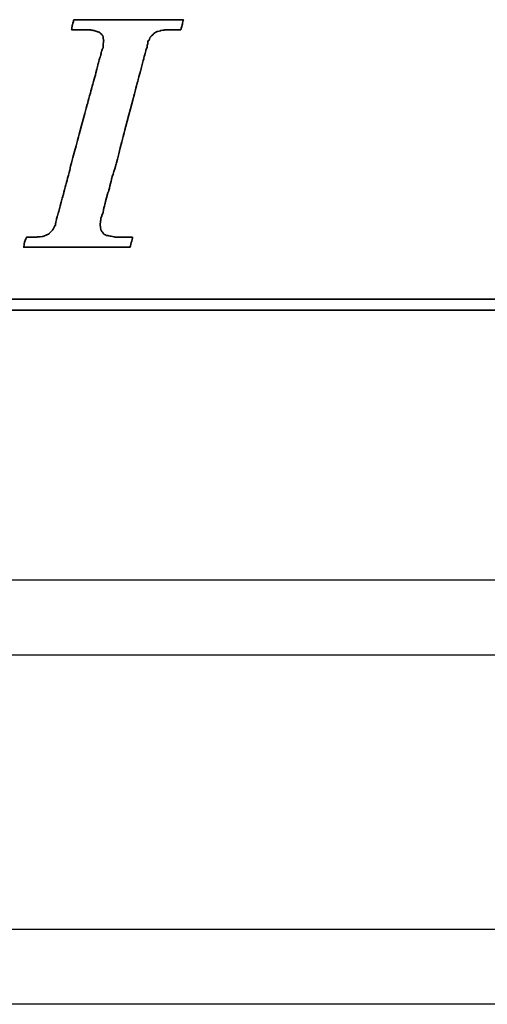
# Model space of a CAD drawing. Header units: millimetres. Extents: x 467 to 831, y 501 to 626.
# Tile 32 of 53: x 733 to 742, y 524 to 544. Entities that reach past the tile are written whole.
import ezdxf

# ---------------------------------------------------------------- set-up
doc = ezdxf.new("R2010")
doc.units = ezdxf.units.MM
for name, color, linetype in [('2', 7, 'CONTINUOUS'), ('DIM', 4, 'CONTINUOUS'), ('layer 1', 7, 'CONTINUOUS')]:
    doc.layers.add(name, color=color, linetype=linetype)

# ---------------------------------------------------------------- blocks, each defined once
blk = doc.blocks.new('TBI MOTION logo(完整正式版)')
at = {"layer": 'layer 1', "color": 22, "lineweight": 35}
for points, knots in [([(-40.59125, -7.94375), (-40.59125, -7.94375), (-40.97375, -7.94375), (-40.97375, -7.94375), (-40.97375, -7.94375), (-40.97375, -7.94375), (-41.38125, -7.94375), (-41.38125, -7.94375), (-41.38125, -7.94375), (-41.38125, -7.94375), (-41.54875, -7.94375), (-41.54875, -7.94375), (-41.54875, -7.94375), (-41.54875, -7.94375), (-41.59875, -7.94375), (-41.59875, -7.94375), (-41.59875, -7.94375), (-41.59875, -7.94375), (-41.88375, -7.94375), (-41.88375, -7.94375), (-41.88375, -7.94375), (-41.88375, -7.94375), (-41.90875, -7.91875), (-41.90875, -7.91875), (-41.90875, -7.91875), (-41.90875, -7.91875), (-42.19875, -7.87125), (-42.19875, -7.87125), (-42.19875, -7.87125), (-42.19875, -7.87125), (-42.43875, -7.82375), (-42.43875, -7.82375), (-42.43875, -7.82375), (-42.43875, -7.82375), (-42.45875, -7.82375), (-42.45875, -7.82375), (-42.45875, -7.82375), (-42.45875, -7.82375), (-42.48625, -7.82375), (-42.48625, -7.82375), (-42.48625, -7.82375), (-42.48625, -7.82375), (-42.67625, -7.72375), (-42.67625, -7.72375), (-42.67625, -7.72375), (-42.67625, -7.72375), (-42.70125, -7.70375), (-42.70125, -7.70375), (-42.70125, -7.70375), (-42.70125, -7.70375), (-42.72375, -7.67875), (-42.72375, -7.67875), (-42.72375, -7.67875), (-42.72375, -7.67875), (-42.86875, -7.48875), (-42.86875, -7.48875), (-42.86875, -7.48875), (-42.86875, -7.48875), (-42.89375, -7.43875), (-42.89375, -7.43875), (-42.89375, -7.43875), (-42.89375, -7.43875), (-42.91875, -7.38875), (-42.91875, -7.38875), (-42.91875, -7.38875), (-42.91875, -7.38875), (-42.93875, -7.12875), (-42.93875, -7.12875), (-42.93875, -7.12875), (-42.93875, -7.12875), (-42.96375, -7.10375), (-42.96375, -7.10375), (-42.96375, -7.10375), (-42.96375, -7.10375), (-42.96375, -7.05375), (-42.96375, -7.05375), (-42.96375, -7.05375), (-42.96375, -7.05375), (-42.96375, -7.00875), (-42.96375, -7.00875), (-42.96375, -7.00875), (-42.96375, -7.00875), (-42.91875, -6.69625), (-42.91875, -6.69625), (-42.91875, -6.69625), (-42.91875, -6.69625), (-42.91875, -6.62375), (-42.91875, -6.62375), (-42.91875, -6.62375), (-42.91875, -6.62375), (-42.91875, -6.59625), (-42.91875, -6.59625), (-42.91875, -6.59625), (-42.91875, -6.59625), (-42.91875, -6.57375), (-42.91875, -6.57375), (-42.91875, -6.57375), (-42.91875, -6.57375), (-42.91875, -6.52875), (-42.91875, -6.52875), (-42.91875, -6.52875), (-42.91875, -6.52875), (-42.89375, -6.50375), (-42.89375, -6.50375), (-42.89375, -6.50375), (-42.89375, -6.50375), (-42.84375, -6.38375), (-42.84375, -6.38375), (-42.84375, -6.38375), (-42.84375, -6.38375), (-42.84375, -6.35875), (-42.84375, -6.35875), (-42.84375, -6.35875), (-42.84375, -6.35875), (-42.74625, -6.14375), (-42.74625, -6.14375), (-42.74625, -6.14375), (-42.74625, -6.14375), (-42.70125, -5.85375), (-42.70125, -5.85375), (-42.70125, -5.85375), (-42.70125, -5.85375), (-42.60375, -5.47125), (-42.60375, -5.47125), (-42.60375, -5.47125), (-42.60375, -5.47125), (-42.60375, -5.44875), (-42.60375, -5.44875), (-42.60375, -5.44875), (-42.60375, -5.44875), (-42.38875, -4.67875), (-42.38875, -4.67875), (-42.38875, -4.67875), (-42.38875, -4.67875), (-42.36375, -4.65375), (-42.36375, -4.65375), (-42.36375, -4.65375), (-42.36375, -4.65375), (-42.12375, -3.69625), (-42.12375, -3.69625), (-42.12375, -3.69625), (-42.12375, -3.69625), (-42.12375, -3.67374), (-42.12375, -3.67374), (-42.12375, -3.67374), (-42.12375, -3.67374), (-41.78875, -2.59374), (-41.78875, -2.59374), (-41.78875, -2.59374), (-41.78875, -2.59374), (-41.18875, -0.19375), (-41.18875, -0.19375), (-41.18875, -0.19375), (-41.18875, -0.19375), (-40.54375, 2.20624), (-40.54375, 2.20624), (-40.54375, 2.20624), (-40.54375, 2.20624), (-40.25375, 3.30875), (-40.25375, 3.30875), (-40.25375, 3.30875), (-40.25375, 3.30875), (-39.98875, 4.27125), (-39.98875, 4.27125), (-39.98875, 4.27125), (-39.98875, 4.27125), (-39.77375, 5.13125), (-39.77375, 5.13125), (-39.77375, 5.13125), (-39.77375, 5.13125), (-39.67875, 5.47125), (-39.67875, 5.47125), (-39.67875, 5.47125), (-39.67875, 5.47125), (-39.60375, 5.75625), (-39.60375, 5.75625), (-39.60375, 5.75625), (-39.60375, 5.75625), (-39.60375, 5.78125), (-39.60375, 5.78125), (-39.60375, 5.78125), (-39.60375, 5.78125), (-39.50875, 5.97125), (-39.50875, 5.97125), (-39.50875, 5.97125), (-39.50875, 5.97125), (-39.50875, 6.13875), (-39.50875, 6.13875), (-39.50875, 6.13875), (-39.50875, 6.13875), (-39.48625, 6.16625), (-39.48625, 6.16625), (-39.48625, 6.16625), (-39.48625, 6.16625), (-39.46125, 6.28625), (-39.46125, 6.28625), (-39.46125, 6.28625), (-39.46125, 6.28625), (-39.46125, 6.42625), (-39.46125, 6.42625), (-39.46125, 6.42625), (-39.46125, 6.42625), (-39.41375, 6.42625), (-39.41375, 6.42625), (-39.41375, 6.42625), (-39.41375, 6.42625), (-39.29375, 6.69125), (-39.29375, 6.69125), (-39.29375, 6.69125), (-39.29375, 6.69125), (-39.26875, 6.74125), (-39.26875, 6.74125), (-39.26875, 6.74125), (-39.26875, 6.74125), (-39.24375, 6.76625), (-39.24375, 6.76625), (-39.24375, 6.76625), (-39.24375, 6.76625), (-38.98375, 7.00624), (-38.98375, 7.00624), (-38.98375, 7.00624), (-38.98375, 7.00624), (-38.95625, 7.02624), (-38.95625, 7.02624), (-38.95625, 7.02624), (-38.95625, 7.02624), (-38.78875, 7.12624), (-38.78875, 7.12624), (-38.78875, 7.12624), (-38.78875, 7.12624), (-38.76375, 7.12624), (-38.76375, 7.12624), (-38.76375, 7.12624), (-38.76375, 7.12624), (-38.74375, 7.12624), (-38.74375, 7.12624), (-38.74375, 7.12624), (-38.74375, 7.12624), (-38.52875, 7.17125), (-38.52875, 7.17125), (-38.52875, 7.17125), (-38.52875, 7.17125), (-38.52875, 7.19624), (-38.52875, 7.19624), (-38.52875, 7.19624), (-38.52875, 7.19624), (-38.50375, 7.19624), (-38.50375, 7.19624), (-38.50375, 7.19624), (-38.50375, 7.19624), (-38.26125, 7.21875), (-38.26125, 7.21875), (-38.26125, 7.21875), (-38.26125, 7.21875), (-38.23875, 7.24624), (-38.23875, 7.24624), (-38.23875, 7.24624), (-38.23875, 7.24624), (-38.21625, 7.24624), (-38.21625, 7.24624), (-38.21625, 7.24624), (-38.21625, 7.24624), (-38.18875, 7.24624), (-38.18875, 7.24624), (-38.18875, 7.24624), (-38.18875, 7.24624), (-37.90375, 7.24624), (-37.90375, 7.24624), (-37.90375, 7.24624), (-37.90375, 7.24624), (-37.85375, 7.24624), (-37.85375, 7.24624), (-37.85375, 7.24624), (-37.85375, 7.24624), (-37.75875, 7.24624), (-37.75875, 7.24624), (-37.75875, 7.24624), (-37.75875, 7.24624), (-37.42375, 7.24624), (-37.42375, 7.24624), (-37.42375, 7.24624), (-37.42375, 7.24624), (-37.08875, 7.24624), (-37.08875, 7.24624), (-37.08875, 7.24624), (-37.08875, 7.24624), (-37.06375, 7.24624), (-37.06375, 7.24624), (-37.06375, 7.24624), (-37.06375, 7.24624), (-37.06375, 7.26624), (-37.06375, 7.26624), (-37.06375, 7.26624), (-37.06375, 7.26624), (-37.03875, 7.29125), (-37.03875, 7.29125), (-37.03875, 7.29125), (-37.03875, 7.29125), (-37.03875, 7.31625), (-37.03875, 7.31625), (-37.03875, 7.31625), (-37.03875, 7.31625), (-36.94125, 7.67625), (-36.94125, 7.67625), (-36.94125, 7.67625), (-36.94125, 7.67625), (-36.86875, 7.98625), (-36.86875, 7.98625), (-36.86875, 7.98625), (-36.86875, 7.98625), (-36.98875, 7.98625), (-36.98875, 7.98625), (-36.98875, 7.98625), (-36.98875, 7.98625), (-37.42375, 7.98625), (-37.42375, 7.98625), (-37.42375, 7.98625), (-37.42375, 7.98625), (-37.94875, 7.98625), (-37.94875, 7.98625), (-37.94875, 7.98625), (-37.94875, 7.98625), (-38.57375, 7.98625), (-38.57375, 7.98625), (-38.57375, 7.98625), (-38.57375, 7.98625), (-39.29375, 7.98625), (-39.29375, 7.98625), (-39.29375, 7.98625), (-39.29375, 7.98625), (-40.82875, 7.98625), (-40.82875, 7.98625), (-40.82875, 7.98625), (-40.82875, 7.98625), (-42.36375, 7.98625), (-42.36375, 7.98625), (-42.36375, 7.98625), (-42.36375, 7.98625), (-43.08375, 7.98625), (-43.08375, 7.98625), (-43.08375, 7.98625), (-43.08375, 7.98625), (-43.70875, 7.98625), (-43.70875, 7.98625), (-43.70875, 7.98625), (-43.70875, 7.98625), (-44.23375, 7.98625), (-44.23375, 7.98625), (-44.23375, 7.98625), (-44.23375, 7.98625), (-44.66875, 7.98625), (-44.66875, 7.98625), (-44.66875, 7.98625), (-44.66875, 7.98625), (-44.88375, 7.98625), (-44.88375, 7.98625), (-44.88375, 7.98625), (-44.88375, 7.98625), (-44.90875, 7.94125), (-44.90875, 7.94125), (-44.90875, 7.94125), (-44.90875, 7.94125), (-44.90875, 7.91625), (-44.90875, 7.91625), (-44.90875, 7.91625), (-44.90875, 7.91625), (-45.00375, 7.55625), (-45.00375, 7.55625), (-45.00375, 7.55625), (-45.00375, 7.55625), (-45.05375, 7.24624), (-45.05375, 7.24624), (-45.05375, 7.24624), (-45.05375, 7.24624), (-44.61875, 7.24624), (-44.61875, 7.24624), (-44.61875, 7.24624), (-44.61875, 7.24624), (-44.11375, 7.24624), (-44.11375, 7.24624), (-44.11375, 7.24624), (-44.11375, 7.24624), (-43.99375, 7.24624), (-43.99375, 7.24624), (-43.99375, 7.24624), (-43.99375, 7.24624), (-43.94625, 7.24624), (-43.94625, 7.24624), (-43.94625, 7.24624), (-43.94625, 7.24624), (-43.92374, 7.24624), (-43.92374, 7.24624), (-43.92374, 7.24624), (-43.92374, 7.24624), (-43.65875, 7.24624), (-43.65875, 7.24624), (-43.65875, 7.24624), (-43.65875, 7.24624), (-43.63875, 7.21875), (-43.63875, 7.21875), (-43.63875, 7.21875), (-43.63875, 7.21875), (-43.46875, 7.19624), (-43.46875, 7.19624), (-43.46875, 7.19624), (-43.46875, 7.19624), (-43.39875, 7.19624), (-43.39875, 7.19624), (-43.39875, 7.19624), (-43.39875, 7.19624), (-43.37125, 7.17125), (-43.37125, 7.17125), (-43.37125, 7.17125), (-43.37125, 7.17125), (-43.34875, 7.17125), (-43.34875, 7.17125), (-43.34875, 7.17125), (-43.34875, 7.17125), (-43.20375, 7.12624), (-43.20375, 7.12624), (-43.20375, 7.12624), (-43.20375, 7.12624), (-43.05875, 7.07624), (-43.05875, 7.07624), (-43.05875, 7.07624), (-43.05875, 7.07624), (-43.01375, 7.07624), (-43.01375, 7.07624), (-43.01375, 7.07624), (-43.01375, 7.07624), (-42.98875, 7.02624), (-42.98875, 7.02624), (-42.98875, 7.02624), (-42.98875, 7.02624), (-42.79875, 6.86125), (-42.79875, 6.86125), (-42.79875, 6.86125), (-42.79875, 6.86125), (-42.77375, 6.81125), (-42.77375, 6.81125), (-42.77375, 6.81125), (-42.77375, 6.81125), (-42.74625, 6.76625), (-42.74625, 6.76625), (-42.74625, 6.76625), (-42.74625, 6.76625), (-42.72375, 6.47625), (-42.72375, 6.47625), (-42.72375, 6.47625), (-42.72375, 6.47625), (-42.70125, 6.45124), (-42.70125, 6.45124), (-42.70125, 6.45124), (-42.70125, 6.45124), (-42.70125, 6.42625), (-42.70125, 6.42625), (-42.70125, 6.42625), (-42.70125, 6.42625), (-42.72375, 6.40625), (-42.72375, 6.40625), (-42.72375, 6.40625), (-42.72375, 6.40625), (-42.74625, 5.97125), (-42.74625, 5.97125), (-42.74625, 5.97125), (-42.74625, 5.97125), (-42.74625, 5.94625), (-42.74625, 5.94625), (-42.74625, 5.94625), (-42.74625, 5.94625), (-42.74625, 5.92625), (-42.74625, 5.92625), (-42.74625, 5.92625), (-42.74625, 5.92625), (-42.77375, 5.87625), (-42.77375, 5.87625), (-42.77375, 5.87625), (-42.77375, 5.87625), (-42.81875, 5.80625), (-42.81875, 5.80625), (-42.81875, 5.80625), (-42.81875, 5.80625), (-42.86875, 5.63625), (-42.86875, 5.63625), (-42.86875, 5.63625), (-42.86875, 5.63625), (-42.91875, 5.39625), (-42.91875, 5.39625), (-42.91875, 5.39625), (-42.91875, 5.39625), (-42.91875, 5.37124), (-42.91875, 5.37124), (-42.91875, 5.37124), (-42.91875, 5.37124), (-43.01375, 5.10874), (-43.01375, 5.10874), (-43.01375, 5.10874), (-43.01375, 5.10874), (-43.10875, 4.77124), (-43.10875, 4.77124), (-43.10875, 4.77124), (-43.10875, 4.77124), (-43.29875, 3.95625), (-43.29875, 3.95625), (-43.29875, 3.95625), (-43.29875, 3.95625), (-43.58875, 2.95125), (-43.58875, 2.95125), (-43.58875, 2.95125), (-43.58875, 2.95125), (-43.87375, 1.87125), (-43.87375, 1.87125), (-43.87375, 1.87125), (-43.87375, 1.87125), (-44.52625, -0.50374), (-44.52625, -0.50374), (-44.52625, -0.50374), (-44.52625, -0.50374), (-45.14875, -2.85375), (-45.14875, -2.85375), (-45.14875, -2.85375), (-45.14875, -2.85375), (-45.43375, -3.95875), (-45.43375, -3.95875), (-45.43375, -3.95875), (-45.43375, -3.95875), (-45.69875, -4.96875), (-45.69875, -4.96875), (-45.69875, -4.96875), (-45.69875, -4.96875), (-45.91375, -5.78375), (-45.91375, -5.78375), (-45.91375, -5.78375), (-45.91375, -5.78375), (-46.01375, -6.11875), (-46.01375, -6.11875), (-46.01375, -6.11875), (-46.01375, -6.11875), (-46.01375, -6.14375), (-46.01375, -6.14375), (-46.01375, -6.14375), (-46.01375, -6.14375), (-46.10875, -6.40875), (-46.10875, -6.40875), (-46.10875, -6.40875), (-46.10875, -6.40875), (-46.15375, -6.64875), (-46.15375, -6.64875), (-46.15375, -6.64875), (-46.15375, -6.64875), (-46.20375, -6.83875), (-46.20375, -6.83875), (-46.20375, -6.83875), (-46.20375, -6.83875), (-46.22875, -6.93375), (-46.22875, -6.93375), (-46.22875, -6.93375), (-46.22875, -6.93375), (-46.22875, -7.07875), (-46.22875, -7.07875), (-46.22875, -7.07875), (-46.22875, -7.07875), (-46.27375, -7.07875), (-46.27375, -7.07875), (-46.27375, -7.07875), (-46.27375, -7.07875), (-46.39375, -7.34375), (-46.39375, -7.34375), (-46.39375, -7.34375), (-46.39375, -7.34375), (-46.39375, -7.36875), (-46.39375, -7.36875), (-46.39375, -7.36875), (-46.39375, -7.36875), (-46.42125, -7.38875), (-46.42125, -7.38875), (-46.42125, -7.38875), (-46.42125, -7.38875), (-46.68375, -7.67875), (-46.68375, -7.67875), (-46.68375, -7.67875), (-46.68375, -7.67875), (-46.70875, -7.70375), (-46.70875, -7.70375), (-46.70875, -7.70375), (-46.70875, -7.70375), (-46.75375, -7.72375), (-46.75375, -7.72375), (-46.75375, -7.72375), (-46.75375, -7.72375), (-47.08875, -7.87125), (-47.08875, -7.87125), (-47.08875, -7.87125), (-47.08875, -7.87125), (-47.11625, -7.87125), (-47.11625, -7.87125), (-47.11625, -7.87125), (-47.11625, -7.87125), (-47.13875, -7.89375), (-47.13875, -7.89375), (-47.13875, -7.89375), (-47.13875, -7.89375), (-47.56875, -7.91875), (-47.56875, -7.91875), (-47.56875, -7.91875), (-47.56875, -7.91875), (-47.59625, -7.94375), (-47.59625, -7.94375), (-47.59625, -7.94375), (-47.59625, -7.94375), (-47.64375, -7.94375), (-47.64375, -7.94375), (-47.64375, -7.94375), (-47.64375, -7.94375), (-47.73625, -7.94375), (-47.73625, -7.94375), (-47.73625, -7.94375), (-47.73625, -7.94375), (-48.07375, -7.94375), (-48.07375, -7.94375), (-48.07375, -7.94375), (-48.07375, -7.94375), (-48.36125, -7.94375), (-48.36125, -7.94375), (-48.36125, -7.94375), (-48.36125, -7.94375), (-48.36125, -7.96625), (-48.36125, -7.96625), (-48.36125, -7.96625), (-48.36125, -7.96625), (-48.36125, -7.99125), (-48.36125, -7.99125), (-48.36125, -7.99125), (-48.36125, -7.99125), (-48.38875, -8.01375), (-48.38875, -8.01375), (-48.38875, -8.01375), (-48.38875, -8.01375), (-48.50875, -8.34875), (-48.50875, -8.34875), (-48.50875, -8.34875), (-48.50875, -8.34875), (-48.55375, -8.68625), (-48.55375, -8.68625), (-48.55375, -8.68625), (-48.55375, -8.68625), (-48.45875, -8.68625), (-48.45875, -8.68625), (-48.45875, -8.68625), (-48.45875, -8.68625), (-48.07375, -8.68625), (-48.07375, -8.68625), (-48.07375, -8.68625), (-48.07375, -8.68625), (-47.52375, -8.68625), (-47.52375, -8.68625), (-47.52375, -8.68625), (-47.52375, -8.68625), (-46.92375, -8.68625), (-46.92375, -8.68625), (-46.92375, -8.68625), (-46.92375, -8.68625), (-46.25375, -8.68625), (-46.25375, -8.68625), (-46.25375, -8.68625), (-46.25375, -8.68625), (-46.20375, -8.68625), (-46.20375, -8.68625), (-46.20375, -8.68625), (-46.20375, -8.68625), (-44.71375, -8.68625), (-44.71375, -8.68625), (-44.71375, -8.68625), (-44.71375, -8.68625), (-43.22875, -8.68625), (-43.22875, -8.68625), (-43.22875, -8.68625), (-43.22875, -8.68625), (-42.55875, -8.68625), (-42.55875, -8.68625), (-42.55875, -8.68625), (-42.55875, -8.68625), (-42.50875, -8.68625), (-42.50875, -8.68625), (-42.50875, -8.68625), (-42.50875, -8.68625), (-41.93375, -8.68625), (-41.93375, -8.68625), (-41.93375, -8.68625), (-41.93375, -8.68625), (-41.38125, -8.68625), (-41.38125, -8.68625), (-41.38125, -8.68625), (-41.38125, -8.68625), (-40.97375, -8.68625), (-40.97375, -8.68625), (-40.97375, -8.68625), (-40.97375, -8.68625), (-40.78125, -8.68625), (-40.78125, -8.68625), (-40.78125, -8.68625), (-40.78125, -8.68625), (-40.78125, -8.63875), (-40.78125, -8.63875), (-40.78125, -8.63875), (-40.78125, -8.63875), (-40.75875, -8.63875), (-40.75875, -8.63875), (-40.75875, -8.63875), (-40.75875, -8.63875), (-40.66375, -8.27875), (-40.66375, -8.27875), (-40.66375, -8.27875), (-40.66375, -8.27875), (-40.59125, -7.94375), (-40.59125, -7.94375)], [0, 0, 0, 0, 0.00558659, 0.00558659, 0.00558659, 0.0055866, 0.01117318, 0.01117318, 0.01117318, 0.01117319, 0.01675978, 0.01675978, 0.01675978, 0.01675979, 0.02234637, 0.02234637, 0.02234637, 0.02234638, 0.02793296, 0.02793296, 0.02793296, 0.02793297, 0.03351955, 0.03351955, 0.03351955, 0.03351956, 0.03910615, 0.03910615, 0.03910615, 0.03910616, 0.04469274, 0.04469274, 0.04469274, 0.04469275, 0.05027933, 0.05027933, 0.05027933, 0.05027934, 0.05586592, 0.05586592, 0.05586592, 0.05586593, 0.06145251, 0.06145251, 0.06145251, 0.06145252, 0.06703911, 0.06703911, 0.06703911, 0.06703912, 0.0726257, 0.0726257, 0.0726257, 0.07262571, 0.07821229, 0.07821229, 0.07821229, 0.0782123, 0.08379888, 0.08379888, 0.08379888, 0.08379889, 0.08938547, 0.08938547, 0.08938547, 0.08938548, 0.09497207, 0.09497207, 0.09497207, 0.09497208, 0.10055866, 0.10055866, 0.10055866, 0.10055867, 0.10614525, 0.10614525, 0.10614525, 0.10614526, 0.11173184, 0.11173184, 0.11173184, 0.11173185, 0.11731844, 0.11731844, 0.11731844, 0.11731845, 0.12290503, 0.12290503, 0.12290503, 0.12290504, 0.12849162, 0.12849162, 0.12849162, 0.12849163, 0.13407821, 0.13407821, 0.13407821, 0.13407822, 0.1396648, 0.1396648, 0.1396648, 0.13966481, 0.1452514, 0.1452514, 0.1452514, 0.14525141, 0.15083799, 0.15083799, 0.15083799, 0.150838, 0.15642458, 0.15642458, 0.15642458, 0.15642459, 0.16201117, 0.16201117, 0.16201117, 0.16201118, 0.16759777, 0.16759777, 0.16759777, 0.16759778, 0.17318436, 0.17318436, 0.17318436, 0.17318437, 0.17877095, 0.17877095, 0.17877095, 0.17877096, 0.18435754, 0.18435754, 0.18435754, 0.18435755, 0.18994413, 0.18994413, 0.18994413, 0.18994414, 0.19553073, 0.19553073, 0.19553073, 0.19553074, 0.20111732, 0.20111732, 0.20111732, 0.20111733, 0.20670391, 0.20670391, 0.20670391, 0.20670392, 0.2122905, 0.2122905, 0.2122905, 0.21229051, 0.21787709, 0.21787709, 0.21787709, 0.2178771, 0.22346369, 0.22346369, 0.22346369, 0.2234637, 0.22905028, 0.22905028, 0.22905028, 0.22905029, 0.23463687, 0.23463687, 0.23463687, 0.23463688, 0.24022346, 0.24022346, 0.24022346, 0.24022347, 0.24581006, 0.24581006, 0.24581006, 0.24581007, 0.25139665, 0.25139665, 0.25139665, 0.25139666, 0.25698324, 0.25698324, 0.25698324, 0.25698325, 0.26256983, 0.26256983, 0.26256983, 0.26256984, 0.26815642, 0.26815642, 0.26815642, 0.26815643, 0.27374302, 0.27374302, 0.27374302, 0.27374303, 0.27932961, 0.27932961, 0.27932961, 0.27932962, 0.2849162, 0.2849162, 0.2849162, 0.28491621, 0.29050279, 0.29050279, 0.29050279, 0.2905028, 0.29608939, 0.29608939, 0.29608939, 0.2960894, 0.30167598, 0.30167598, 0.30167598, 0.30167599, 0.30726257, 0.30726257, 0.30726257, 0.30726258, 0.31284916, 0.31284916, 0.31284916, 0.31284917, 0.31843575, 0.31843575, 0.31843575, 0.31843576, 0.32402235, 0.32402235, 0.32402235, 0.32402236, 0.32960894, 0.32960894, 0.32960894, 0.32960895, 0.33519553, 0.33519553, 0.33519553, 0.33519554, 0.34078212, 0.34078212, 0.34078212, 0.34078213, 0.34636872, 0.34636872, 0.34636872, 0.34636873, 0.35195531, 0.35195531, 0.35195531, 0.35195532, 0.3575419, 0.3575419, 0.3575419, 0.35754191, 0.36312849, 0.36312849, 0.36312849, 0.3631285, 0.36871508, 0.36871508, 0.36871508, 0.36871509, 0.37430168, 0.37430168, 0.37430168, 0.37430169, 0.37988827, 0.37988827, 0.37988827, 0.37988828, 0.38547486, 0.38547486, 0.38547486, 0.38547487, 0.39106145, 0.39106145, 0.39106145, 0.39106146, 0.39664804, 0.39664804, 0.39664804, 0.39664805, 0.40223464, 0.40223464, 0.40223464, 0.40223465, 0.40782123, 0.40782123, 0.40782123, 0.40782124, 0.41340782, 0.41340782, 0.41340782, 0.41340783, 0.41899441, 0.41899441, 0.41899441, 0.41899442, 0.42458101, 0.42458101, 0.42458101, 0.42458102, 0.4301676, 0.4301676, 0.4301676, 0.43016761, 0.43575419, 0.43575419, 0.43575419, 0.4357542, 0.44134078, 0.44134078, 0.44134078, 0.44134079, 0.44692737, 0.44692737, 0.44692737, 0.44692738, 0.45251397, 0.45251397, 0.45251397, 0.45251398, 0.45810056, 0.45810056, 0.45810056, 0.45810057, 0.46368715, 0.46368715, 0.46368715, 0.46368716, 0.46927374, 0.46927374, 0.46927374, 0.46927375, 0.47486034, 0.47486034, 0.47486034, 0.47486035, 0.48044693, 0.48044693, 0.48044693, 0.48044694, 0.48603352, 0.48603352, 0.48603352, 0.48603353, 0.49162011, 0.49162011, 0.49162011, 0.49162012, 0.4972067, 0.4972067, 0.4972067, 0.49720671, 0.5027933, 0.5027933, 0.5027933, 0.50279331, 0.50837989, 0.50837989, 0.50837989, 0.5083799, 0.51396648, 0.51396648, 0.51396648, 0.51396649, 0.51955307, 0.51955307, 0.51955307, 0.51955308, 0.52513966, 0.52513966, 0.52513966, 0.52513967, 0.53072626, 0.53072626, 0.53072626, 0.53072627, 0.53631285, 0.53631285, 0.53631285, 0.53631286, 0.54189944, 0.54189944, 0.54189944, 0.54189945, 0.54748603, 0.54748603, 0.54748603, 0.54748604, 0.55307263, 0.55307263, 0.55307263, 0.55307264, 0.55865922, 0.55865922, 0.55865922, 0.55865923, 0.56424581, 0.56424581, 0.56424581, 0.56424582, 0.5698324, 0.5698324, 0.5698324, 0.56983241, 0.57541899, 0.57541899, 0.57541899, 0.575419, 0.58100559, 0.58100559, 0.58100559, 0.5810056, 0.58659218, 0.58659218, 0.58659218, 0.58659219, 0.59217877, 0.59217877, 0.59217877, 0.59217878, 0.59776536, 0.59776536, 0.59776536, 0.59776537, 0.60335196, 0.60335196, 0.60335196, 0.60335197, 0.60893855, 0.60893855, 0.60893855, 0.60893856, 0.61452514, 0.61452514, 0.61452514, 0.61452515, 0.62011173, 0.62011173, 0.62011173, 0.62011174, 0.62569832, 0.62569832, 0.62569832, 0.62569833, 0.63128492, 0.63128492, 0.63128492, 0.63128493, 0.63687151, 0.63687151, 0.63687151, 0.63687152, 0.6424581, 0.6424581, 0.6424581, 0.64245811, 0.64804469, 0.64804469, 0.64804469, 0.6480447, 0.65363128, 0.65363128, 0.65363128, 0.65363129, 0.65921788, 0.65921788, 0.65921788, 0.65921789, 0.66480447, 0.66480447, 0.66480447, 0.66480448, 0.67039106, 0.67039106, 0.67039106, 0.67039107, 0.67597765, 0.67597765, 0.67597765, 0.67597766, 0.68156425, 0.68156425, 0.68156425, 0.68156426, 0.68715084, 0.68715084, 0.68715084, 0.68715085, 0.69273743, 0.69273743, 0.69273743, 0.69273744, 0.69832402, 0.69832402, 0.69832402, 0.69832403, 0.70391061, 0.70391061, 0.70391061, 0.70391062, 0.70949721, 0.70949721, 0.70949721, 0.70949722, 0.7150838, 0.7150838, 0.7150838, 0.71508381, 0.72067039, 0.72067039, 0.72067039, 0.7206704, 0.72625698, 0.72625698, 0.72625698, 0.72625699, 0.73184358, 0.73184358, 0.73184358, 0.73184359, 0.73743017, 0.73743017, 0.73743017, 0.73743018, 0.74301676, 0.74301676, 0.74301676, 0.74301677, 0.74860335, 0.74860335, 0.74860335, 0.74860336, 0.75418994, 0.75418994, 0.75418994, 0.75418995, 0.75977654, 0.75977654, 0.75977654, 0.75977655, 0.76536313, 0.76536313, 0.76536313, 0.76536314, 0.77094972, 0.77094972, 0.77094972, 0.77094973, 0.77653631, 0.77653631, 0.77653631, 0.77653632, 0.78212291, 0.78212291, 0.78212291, 0.78212292, 0.7877095, 0.7877095, 0.7877095, 0.78770951, 0.79329609, 0.79329609, 0.79329609, 0.7932961, 0.79888268, 0.79888268, 0.79888268, 0.79888269, 0.80446927, 0.80446927, 0.80446927, 0.80446928, 0.81005587, 0.81005587, 0.81005587, 0.81005588, 0.81564246, 0.81564246, 0.81564246, 0.81564247, 0.82122905, 0.82122905, 0.82122905, 0.82122906, 0.82681564, 0.82681564, 0.82681564, 0.82681565, 0.83240223, 0.83240223, 0.83240223, 0.83240224, 0.83798883, 0.83798883, 0.83798883, 0.83798884, 0.84357542, 0.84357542, 0.84357542, 0.84357543, 0.84916201, 0.84916201, 0.84916201, 0.84916202, 0.8547486, 0.8547486, 0.8547486, 0.85474861, 0.8603352, 0.8603352, 0.8603352, 0.86033521, 0.86592179, 0.86592179, 0.86592179, 0.8659218, 0.87150838, 0.87150838, 0.87150838, 0.87150839, 0.87709497, 0.87709497, 0.87709497, 0.87709498, 0.88268156, 0.88268156, 0.88268156, 0.88268157, 0.88826816, 0.88826816, 0.88826816, 0.88826817, 0.89385475, 0.89385475, 0.89385475, 0.89385476, 0.89944134, 0.89944134, 0.89944134, 0.89944135, 0.90502793, 0.90502793, 0.90502793, 0.90502794, 0.91061453, 0.91061453, 0.91061453, 0.91061454, 0.91620112, 0.91620112, 0.91620112, 0.91620113, 0.92178771, 0.92178771, 0.92178771, 0.92178772, 0.9273743, 0.9273743, 0.9273743, 0.92737431, 0.93296089, 0.93296089, 0.93296089, 0.9329609, 0.93854749, 0.93854749, 0.93854749, 0.9385475, 0.94413408, 0.94413408, 0.94413408, 0.94413409, 0.94972067, 0.94972067, 0.94972067, 0.94972068, 0.95530726, 0.95530726, 0.95530726, 0.95530727, 0.96089385, 0.96089385, 0.96089385, 0.96089386, 0.96648045, 0.96648045, 0.96648045, 0.96648046, 0.97206704, 0.97206704, 0.97206704, 0.97206705, 0.97765363, 0.97765363, 0.97765363, 0.97765364, 0.98324022, 0.98324022, 0.98324022, 0.98324023, 0.98882682, 0.98882682, 0.98882682, 0.98882683, 0.99441341, 0.99441341, 0.99441341, 0.99441342, 1, 1, 1, 1]), ([(75.90875, -9.47875), (75.90875, -9.47875), (75.90875, -12.28625), (75.90875, -12.28625), (75.90875, -12.28625), (75.90875, -12.28625), (75.90875, -12.47875), (75.90875, -12.47875), (75.90875, -12.47875), (75.90875, -12.47875), (75.71625, -12.47875), (75.71625, -12.47875), (75.71625, -12.47875), (75.71625, -12.47875), (-88.32875, -12.47875), (-88.32875, -12.47875), (-88.32875, -12.47875), (-88.32875, -12.47875), (-88.32875, -13.29375), (-88.32875, -13.29375), (-88.32875, -13.29375), (-88.32875, -13.29375), (82.89125, -13.29375), (82.89125, -13.29375), (82.89125, -13.29375), (82.89125, -13.29375), (75.90875, -9.47875), (75.90875, -9.47875)], [0, 0, 0, 0, 0.14285714, 0.14285714, 0.14285714, 0.14285715, 0.28571429, 0.28571429, 0.28571429, 0.2857143, 0.42857143, 0.42857143, 0.42857143, 0.42857144, 0.57142857, 0.57142857, 0.57142857, 0.57142858, 0.71428571, 0.71428571, 0.71428571, 0.71428572, 0.85714286, 0.85714286, 0.85714286, 0.85714287, 1, 1, 1, 1])]:
    blk.add_open_spline(points, degree=3, knots=knots, dxfattribs=at)

msp = doc.modelspace()

# ---------------------------------------------------------------- linework, layer by layer
at = {"layer": '2', "color": 0, "linetype": 'Continuous'}
msp.add_line((772.922, 532.556), (703.622, 532.556), dxfattribs=at)
for points in [[(772.922, 531.056), (703.622, 531.056)], [(830.772, 525.556), (641.695, 525.556)], [(830.772, 524.056), (598.272, 524.056)]]:
    msp.add_open_spline(points, degree=1, dxfattribs=at)

# ---------------------------------------------------------------- block references
at = {"layer": 'DIM', "color": 7, "xscale": 0.2736514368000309, "yscale": 0.2736514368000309, "zscale": 0.2736514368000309}
msp.add_blockref('TBI MOTION logo(完整正式版)', (746.439, 541.605), dxfattribs=at)

doc.saveas('drawing.dxf')
